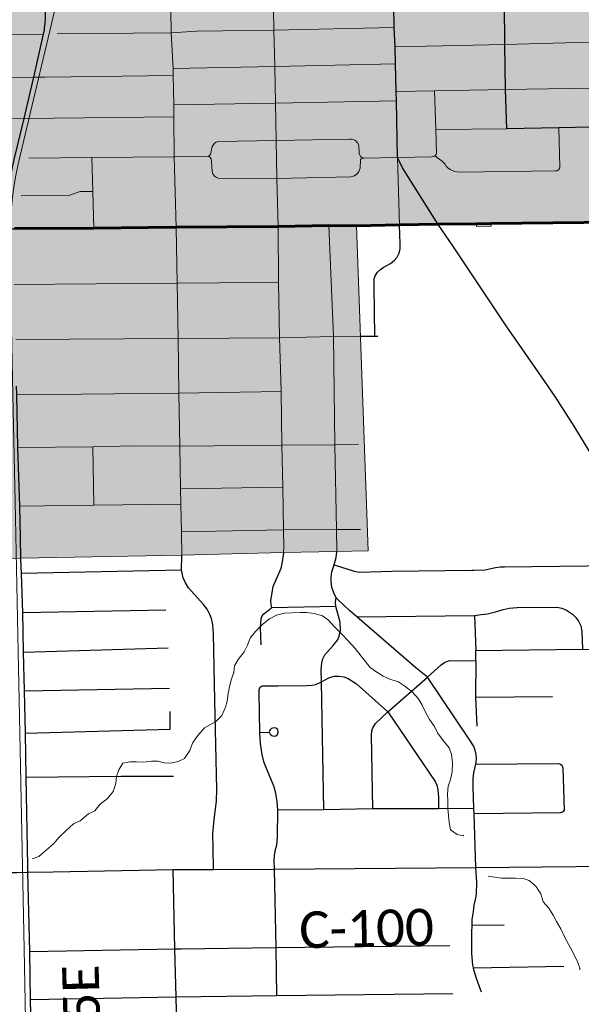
# Model space of a CAD drawing. Header units: feet. Extents: x 14.58 to 21.38, y 7.74 to 14.55.
# Tile 14 of 73: x 17.28 to 18.16, y 10.47 to 12. Entities that reach past the tile are written whole.
import ezdxf

# ---------------------------------------------------------------- set-up
doc = ezdxf.new("R2010")
doc.units = ezdxf.units.FT
doc.header["$LTSCALE"] = 20
doc.header["$MEASUREMENT"] = 0
doc.linetypes.add('rr2', pattern=[0])
for name, color, linetype, lineweight in [('Default', 7, 'Continuous', 0), ('GM_X_City_Street', 7, 'Continuous', 0), ('GM_X_County_Road', 3, 'Continuous', 30), ('GM_X_County_Road_Text', 3, 'Continuous', 0), ('GM_X_Interstate_Route', 1, 'Continuous', 53), ('GM_X_Minor_River', 5, 'Continuous', 0), ('GM_X_Rail_Line', 7, 'rr2', 13), ('GM_X_State_Route', 1, 'Continuous', 30)]:
    doc.layers.add(name, color=color, linetype=linetype, lineweight=lineweight)
doc.layers.add('GM_X_Township_Road', color=252, linetype='Continuous', lineweight=30, true_color=0x696969)
doc.styles.add('Slanted Normal (0.14) Font 31', font='dgn031.shx', dxfattribs={"height": 0.14})

msp = doc.modelspace()

# ---------------------------------------------------------------- hatches: boundary and pattern name
at = {"layer": 'Default', "linetype": 'rr2', "true_color": 0x009696}
msp.add_hatch(color=134, dxfattribs=at).paths.add_polyline_path([(21.377, 13.8019), (21.377, 14.5517), (14.577, 14.5517), (14.577, 11.6516), (14.7683, 11.6525), (14.7686, 11.5815), (14.9622, 11.6271), (15.016, 11.6537), (15.0759, 11.6571), (15.1631, 11.6571), (15.228, 11.6587), (15.2957, 11.6607), (15.5411, 11.6624), (15.6409, 11.6621), (15.7066, 11.6631), (15.7675, 11.6637), (15.8273, 11.6637), (15.8924, 11.6648), (15.9611, 11.6653), (16.0276, 11.6662), (16.0951, 11.6669), (16.1933, 11.6679), (16.3642, 11.6671), (16.4669, 11.6701), (16.587, 11.6699), (16.6648, 11.6699), (16.8088, 11.6714), (16.9418, 11.6731), (17.0018, 11.6745), (17.0537, 11.6758), (17.0186, 11.569), (17.0113, 11.5478), (17.0088, 11.5405), (17.0064, 11.5268), (17.0054, 11.5109), (17.0094, 11.3923), (17.0108, 11.3288), (17.0112, 11.2645), (17.0121, 11.2122), (17.0123, 11.1995), (17.0121, 11.1606), (17.2705, 11.1654), (17.2864, 11.1657), (17.5359, 11.1704), (17.6936, 11.1746), (17.7764, 11.1764), (17.8255, 11.1772), (17.8072, 11.6812), (17.874, 11.683), (17.9338, 11.6838), (17.9936, 11.6845), (17.9934, 11.6801), (18.016, 11.6808), (18.0157, 11.6847), (18.3046, 11.6879), (18.346, 11.6888), (18.4482, 11.6896), (18.509, 11.691), (18.6711, 11.6934), (18.7256, 11.6933), (18.7699, 11.694), (18.7845, 11.6941), (18.7759, 11.5995), (18.7766, 11.5115), (18.7772, 11.4041), (18.7784, 11.3078), (18.7778, 11.181), (18.7761, 11.148), (18.7821, 11.0138), (18.7834, 10.9515), (18.7949, 10.9519), (19.0257, 10.9595), (19.1745, 10.9628), (19.3357, 10.9676), (19.4071, 10.9697), (19.4748, 10.9714), (19.473, 11.0233), (19.4724, 11.0404), (19.4701, 11.1052), (19.4685, 11.156), (19.4663, 11.2375), (19.4641, 11.3038), (19.463, 11.3702), (19.4617, 11.4366), (19.4592, 11.5029), (19.4574, 11.5608), (19.4571, 11.5689), (19.4539, 11.6353), (19.4516, 11.7028), (19.504, 11.7041), (19.557, 11.7054), (19.63, 11.7073), (19.6819, 11.7087), (19.706, 11.7095), (19.7529, 11.7109), (19.8828, 11.7144), (19.9533, 11.7168), (20.0225, 11.7188), (20.0439, 11.7195), (20.0424, 11.7687), (20.1936, 11.9355), (20.2196, 11.9699), (20.0198, 12.1907), (20.0233, 12.2056), (19.9606, 12.2795), (19.9263, 12.283), (19.8586, 12.3803), (19.8658, 12.4151), (19.9044, 12.3968), (19.9405, 12.5299), (19.9334, 12.6213), (19.921, 12.6853), (19.9093, 12.7336), (19.889, 12.775), (19.8313, 12.8295), (19.788, 12.8658), (19.7431, 12.8929), (19.7133, 12.9017), (19.6825, 12.909), (19.6632, 12.9089), (19.6341, 12.9048), (19.5694, 12.8805), (19.5058, 12.8449), (19.498, 12.8219), (19.4935, 12.8062), (19.4878, 12.7878), (19.4722, 12.7734), (19.4603, 12.7637), (19.446, 12.7607), (19.4264, 12.7606), (19.4182, 13.1892), (19.4207, 13.2396), (19.4404, 13.2247), (19.4663, 13.2049), (19.5665, 13.3596), (19.5359, 13.3758), (19.4767, 13.4141), (19.5302, 13.4966), (19.5715, 13.5672), (19.57, 13.6081), (19.4087, 13.6017), (19.4108, 13.6101), (19.4096, 13.6226), (19.4098, 13.6631), (19.4094, 13.6772), (19.4049, 13.7141), (19.3988, 13.8271), (19.5676, 13.8073), (19.5925, 13.8005), (19.6309, 13.7922), (19.7406, 13.7766), (19.8815, 13.7555), (20.0167, 13.7623), (20.0913, 13.766), (20.2907, 13.7712), (20.4811, 13.7761), (20.9045, 13.7812), (20.9042, 13.7896)])

# ---------------------------------------------------------------- linework, layer by layer
at = {"layer": 'Default', "flags": 128}
msp.add_lwpolyline([(17.2705, 11.1654), (17.2864, 11.1657), (17.5359, 11.1704), (17.6936, 11.1746), (17.7764, 11.1764), (17.8255, 11.1772), (17.8072, 11.6812), (17.874, 11.683), (17.9338, 11.6838), (17.9936, 11.6845), (17.9934, 11.6801), (18.016, 11.6808), (18.0157, 11.6847), (18.3046, 11.6879)], dxfattribs=at)
at = {"layer": 'GM_X_City_Street'}
for p, q in [((17.0638, 11.9756), (17.3219, 11.9782)), ((17.9304, 11.8304), (18.0406, 11.8315)), ((17.8742, 11.6824), (17.8708, 11.7873)), ((17.3998, 11.248), (17.398, 11.3383)), ((17.5343, 11.2734), (17.6928, 11.2761))]:
    msp.add_line(p, q, dxfattribs=at)
at = {"layer": 'GM_X_City_Street', "flags": 128}
for points in [[(17.5361, 11.1698), (17.5357, 11.2068), (17.5347, 11.2496), (17.5343, 11.2734), (17.5334, 11.3398), (17.5314, 11.4216), (17.5304, 11.5066), (17.5289, 11.5925), (17.5273, 11.6789), (17.5246, 11.7884), (17.5237, 11.8504), (17.5238, 11.8691), (17.5226, 11.9142), (17.5226, 11.9253), (17.5198, 11.9804), (17.5189, 12.0496)], [(17.6859, 11.6797), (17.6836, 11.7545), (17.6826, 11.8134), (17.6814, 11.8717), (17.6806, 11.9282), (17.679, 11.9849), (17.678, 12.0525)], [(17.3427, 11.9789), (17.5198, 11.9804), (17.5596, 11.9832), (17.679, 11.9849), (17.8659, 11.9886)], [(17.8671, 11.9589), (18.0376, 11.9626), (18.1692, 11.9659), (18.3396, 11.9696)], [(17.5226, 11.9253), (17.6806, 11.9282), (17.8679, 11.9325)], [(17.0599, 11.9098), (17.3066, 11.9118), (17.3241, 11.912), (17.5226, 11.9142)], [(17.869, 11.8896), (17.9285, 11.8906), (18.0384, 11.8928), (18.1709, 11.8949), (18.3414, 11.897)], [(17.9288, 11.7899), (17.9299, 11.7908), (17.9308, 11.7921), (17.9315, 11.7941), (17.9304, 11.8304), (17.9285, 11.8906)], [(17.5238, 11.8691), (17.6814, 11.8717), (17.8694, 11.875)], [(17.0565, 11.845), (17.2916, 11.8478), (17.5237, 11.8504)], [(18.1213, 11.7684), (18.122, 11.7695), (18.1226, 11.771), (18.123, 11.7723), (18.1215, 11.8332)], [(17.2991, 11.7864), (17.3967, 11.7872), (17.5246, 11.7884), (17.5773, 11.7891), (17.5792, 11.7901), (17.581, 11.7922), (17.582, 11.7954), (17.5825, 11.7999), (17.5833, 11.8038), (17.5847, 11.8065), (17.5872, 11.8094), (17.5896, 11.811), (17.5925, 11.812), (17.6826, 11.8134), (17.7961, 11.8157), (17.7995, 11.8157), (17.8023, 11.8151), (17.8047, 11.8139), (17.8072, 11.812), (17.8091, 11.8099), (17.8107, 11.8061), (17.8116, 11.7935), (17.8123, 11.791), (17.8136, 11.7888), (17.8157, 11.7874), (17.8186, 11.7864), (17.8708, 11.7873), (17.9239, 11.7882), (17.9258, 11.7886), (17.9274, 11.7891), (17.9288, 11.7899), (17.9409, 11.7808), (17.9442, 11.7772), (17.9466, 11.7737), (17.949, 11.7713), (17.9525, 11.7688), (17.9558, 11.7669), (17.9598, 11.7656), (17.9631, 11.7648), (17.967, 11.7645), (18.1158, 11.7664), (18.1185, 11.7667), (18.1203, 11.7673), (18.1213, 11.7684)], [(17.4, 11.6773), (17.3982, 11.7345), (17.3967, 11.7872)], [(17.5773, 11.7891), (17.5797, 11.7875), (17.5818, 11.785), (17.5824, 11.7809), (17.5831, 11.7654), (17.5844, 11.7618), (17.5871, 11.7583), (17.59, 11.756), (17.595, 11.7542), (17.6836, 11.7545), (17.7984, 11.7571), (17.8043, 11.7586), (17.8081, 11.7619), (17.8109, 11.7657), (17.8128, 11.7705), (17.8133, 11.7828), (17.8137, 11.7841), (17.8148, 11.7849), (17.8186, 11.7864)], [(17.2872, 11.728), (17.3627, 11.7289), (17.3787, 11.7345), (17.3982, 11.7345)], [(17.7766, 11.1758), (17.7762, 11.2103), (17.7736, 11.3418), (17.7716, 11.5097), (17.7645, 11.6814)], [(17.6938, 11.1741), (17.6944, 11.1835), (17.6939, 11.2089), (17.6939, 11.2097), (17.6928, 11.2761), (17.6917, 11.3412), (17.6902, 11.4242), (17.6902, 11.4254), (17.6877, 11.5075), (17.6862, 11.5938), (17.6859, 11.6797)], [(17.2761, 11.5901), (17.5289, 11.5925), (17.5948, 11.5928), (17.6862, 11.5938)], [(17.2785, 11.505), (17.5304, 11.5066), (17.6877, 11.5075), (17.7716, 11.5097), (17.8126, 11.5103)], [(17.2802, 11.4192), (17.5314, 11.4216), (17.6902, 11.4242)], [(17.2819, 11.3377), (17.398, 11.3383), (17.4628, 11.3401), (17.5334, 11.3398), (17.6917, 11.3412), (17.7736, 11.3418), (17.8102, 11.3425)], [(17.2849, 11.2463), (17.3998, 11.248), (17.5347, 11.2496)], [(17.5357, 11.2068), (17.6939, 11.2097), (17.7762, 11.2103), (17.8135, 11.2105)]]:
    msp.add_lwpolyline(points, dxfattribs=at)
at = {"layer": 'GM_X_County_Road'}
msp.add_line((17.2976, 10.6789), (17.2974, 10.6888), dxfattribs=at)
at = {"layer": 'GM_X_County_Road', "flags": 128}
for points in [[(18.0406, 11.8315), (18.0384, 11.8928), (18.0376, 11.9626), (18.0367, 12.0252), (18.034, 12.0887), (18.0335, 12.1521), (18.0317, 12.2147), (18.0306, 12.2724), (18.0286, 12.3382), (18.0268, 12.404), (18.0245, 12.51), (18.0236, 12.5709), (18.0223, 12.6258), (18.0214, 12.6813), (18.021, 12.7466), (18.0198, 12.8115), (18.0187, 12.8805), (18.0169, 12.944), (18.0149, 13.0064), (18.0136, 13.0682), (18.0133, 13.075)], [(17.934, 11.6832), (17.8788, 11.7712), (17.8708, 11.7873), (17.8694, 11.875), (17.869, 11.8896), (17.8679, 11.9325), (17.8671, 11.9589), (17.8659, 11.9886), (17.8646, 12.056), (17.8628, 12.1236), (17.8619, 12.1487), (17.8606, 12.2135), (17.8583, 12.2723), (17.8576, 12.3343), (17.8558, 12.3974), (17.8537, 12.4635), (17.8519, 12.5022)], [(17.3234, 11.9881), (17.3243, 11.9949), (17.3246, 12.0034), (17.3245, 12.0127), (17.3233, 12.025), (17.3203, 12.0453), (17.3066, 12.1025), (17.2955, 12.1493), (17.2852, 12.1923), (17.2716, 12.2514), (17.2565, 12.3134), (17.2448, 12.363)], [(17.2618, 11.6762), (17.2641, 11.7133), (17.2651, 11.7214), (17.2662, 11.7292), (17.2698, 11.7525), (17.2736, 11.7717), (17.2768, 11.7861), (17.2916, 11.8478), (17.3066, 11.9118), (17.3219, 11.9782), (17.323, 11.9852), (17.3234, 11.9881)], [(18.3425, 11.8364), (18.172, 11.8341), (18.1215, 11.8332), (18.0406, 11.8315)], [(18.496, 10.2634), (18.4939, 10.3136), (18.4906, 10.4019), (18.4802, 10.6887), (18.4779, 10.7769), (18.4754, 10.8407), (18.4742, 10.8632), (18.4727, 10.8777), (18.4709, 10.8892), (18.4664, 10.9028), (18.4575, 10.9238), (18.453, 10.9308), (18.4371, 10.9534), (18.2641, 11.1778), (18.2413, 11.2125), (18.1448, 11.3706), (18.1154, 11.4167), (18.0891, 11.4549), (18.0396, 11.5262), (17.9766, 11.6209), (17.9568, 11.6503), (17.934, 11.6832)], [(17.2859, 11.1982), (17.2849, 11.2463), (17.2819, 11.3377), (17.2802, 11.4192), (17.28, 11.4324)], [(17.2866, 11.1642), (17.2866, 11.1651), (17.2859, 11.1982)], [(17.2974, 10.6888), (17.2945, 10.8264), (17.2937, 10.8945), (17.2922, 10.9602), (17.2904, 11.0202), (17.2894, 11.0819), (17.2874, 11.1421), (17.2866, 11.1642)], [(17.3368, 10.6796), (17.523, 10.6829), (17.5856, 10.6831), (17.6796, 10.6837), (17.9925, 10.6864), (18.1994, 10.6885), (18.2917, 10.6889), (18.4353, 10.6888)], [(17.2706, 10.6785), (17.2805, 10.6787), (17.2976, 10.6789), (17.3368, 10.6796)], [(17.3048, 10.286), (17.3039, 10.3495), (17.3029, 10.4144), (17.3016, 10.4812), (17.3003, 10.5562), (17.2976, 10.6789)]]:
    msp.add_lwpolyline(points, dxfattribs=at)
at = {"layer": 'GM_X_Interstate_Route', "flags": 128}
for points in [[(18.3046, 11.6879), (18.0157, 11.6847), (17.9936, 11.6845), (17.9338, 11.6838), (17.874, 11.683), (17.8072, 11.6812), (17.7643, 11.682), (17.6857, 11.6803), (17.5271, 11.6794), (17.3998, 11.6778), (17.2767, 11.6769)], [(17.2767, 11.6769), (17.3998, 11.6778), (17.5271, 11.6794), (17.6857, 11.6803), (17.7643, 11.682), (17.8072, 11.6812), (17.874, 11.683), (17.9338, 11.6838), (17.9936, 11.6845), (18.0157, 11.6847), (18.3046, 11.6879)]]:
    msp.add_lwpolyline(points, dxfattribs=at)
at = {"layer": 'GM_X_Minor_River', "flags": 128}
for points in [[(17.3039, 10.6996), (17.3144, 10.7035), (17.326, 10.7132), (17.3376, 10.7236), (17.3462, 10.7332), (17.357, 10.7436), (17.3682, 10.7537), (17.3784, 10.7584), (17.3915, 10.7695), (17.4013, 10.7742), (17.4098, 10.7842), (17.4207, 10.7931), (17.4296, 10.8039), (17.434, 10.8165), (17.4349, 10.8275), (17.4386, 10.8378), (17.4448, 10.8478), (17.4558, 10.8502), (17.466, 10.8499), (17.477, 10.8497), (17.4891, 10.851), (17.4993, 10.8512), (17.5089, 10.8483), (17.5187, 10.848), (17.5304, 10.8505), (17.5402, 10.8555), (17.5487, 10.8674), (17.5527, 10.8789), (17.5609, 10.8908), (17.5717, 10.9027), (17.589, 10.9124), (17.5983, 10.922), (17.6041, 10.9346), (17.6067, 10.9442), (17.6084, 10.956), (17.6101, 10.9662), (17.613, 10.9773), (17.617, 10.9887), (17.6179, 10.999), (17.6235, 11.0086), (17.6328, 11.0205), (17.6379, 11.03), (17.6427, 11.043), (17.6512, 11.0526), (17.6624, 11.0642), (17.6725, 11.0719), (17.683, 11.0774), (17.6955, 11.0806), (17.7072, 11.0811), (17.7201, 11.0817), (17.7303, 11.0815), (17.7417, 11.0801), (17.7543, 11.0765), (17.7639, 11.0698), (17.7727, 11.06), (17.7843, 11.048), (17.7943, 11.0375), (17.8054, 11.0259), (17.8143, 11.0139), (17.8286, 10.9966), (17.8386, 10.9892), (17.8485, 10.9829), (17.8603, 10.9777), (17.8714, 10.9748), (17.8821, 10.9674), (17.8936, 10.9588), (17.9036, 10.9479), (17.9094, 10.9378), (17.9142, 10.9272), (17.9208, 10.9155), (17.9281, 10.905), (17.9332, 10.8948), (17.9417, 10.8832), (17.951, 10.8719), (17.9549, 10.8617), (17.9563, 10.8484), (17.9557, 10.8347), (17.9529, 10.8229), (17.9496, 10.8123), (17.9487, 10.8005), (17.9492, 10.7887), (17.949, 10.7777), (17.9503, 10.7667), (17.9512, 10.7561), (17.9529, 10.7447), (17.9633, 10.7376), (17.9728, 10.7351), (17.9739, 10.7366)], [(18.0116, 10.673), (18.0222, 10.6713), (18.0325, 10.6695), (18.0541, 10.6698), (18.0658, 10.6692), (18.0753, 10.6659), (18.0857, 10.6573), (18.0935, 10.6453), (18.0971, 10.6328), (18.1055, 10.623), (18.1125, 10.6125), (18.1176, 10.6027), (18.1246, 10.591), (18.1313, 10.5767), (18.1394, 10.5616), (18.1449, 10.5507), (18.1508, 10.539), (18.1543, 10.5284), (18.1528, 10.5284)]]:
    msp.add_lwpolyline(points, dxfattribs=at)
at = {"layer": 'GM_X_Rail_Line', "ltscale": 3.78788e-07, "flags": 128}
msp.add_lwpolyline([(17.5903, 7.7517), (17.5848, 7.911), (17.581, 8.0225), (17.5758, 8.1726), (17.573, 8.2574), (17.5683, 8.4047), (17.5649, 8.4956), (17.5619, 8.592), (17.5591, 8.6753), (17.5581, 8.697), (17.5572, 8.7107), (17.5563, 8.7252), (17.5551, 8.7376), (17.5534, 8.7491), (17.5514, 8.762), (17.549, 8.7755), (17.5446, 8.7972), (17.535, 8.8368), (17.4888, 9.0407), (17.4722, 9.1125), (17.4579, 9.1755), (17.4089, 9.3888), (17.3862, 9.4897), (17.3655, 9.5784), (17.3409, 9.6871), (17.321, 9.7736), (17.3141, 9.8052), (17.3101, 9.8286), (17.3081, 9.8461), (17.3068, 9.8583), (17.3058, 9.8715), (17.3051, 9.8894), (17.297, 10.2858), (17.2916, 10.5599), (17.2847, 10.8944), (17.2823, 11.0204), (17.2775, 11.253), (17.2742, 11.4194), (17.2699, 11.6231), (17.2695, 11.6703), (17.27, 11.6813), (17.2705, 11.6926), (17.2713, 11.7046), (17.2725, 11.7152), (17.2738, 11.7263), (17.275, 11.7368), (17.2767, 11.7477), (17.2788, 11.7592), (17.2818, 11.7741), (17.286, 11.7924), (17.3464, 12.0472), (17.408, 12.3034), (17.4265, 12.386), (17.4292, 12.3992), (17.4316, 12.4129), (17.4336, 12.4263), (17.4349, 12.4387), (17.4364, 12.4551), (17.4378, 12.4818), (17.4376, 12.497), (17.4374, 12.5108), (17.4372, 12.5225), (17.4368, 12.5318), (17.4358, 12.5433), (17.4346, 12.5525), (17.4333, 12.5649), (17.432, 12.5772), (17.431, 12.5872), (17.4307, 12.5975), (17.4311, 12.6074), (17.4318, 12.6173), (17.4332, 12.6306), (17.4351, 12.6445), (17.4368, 12.6593), (17.439, 12.6759), (17.4413, 12.696), (17.4476, 12.7478), (17.4548, 12.8033), (17.458, 12.8156), (17.4632, 12.8291), (17.4694, 12.8391), (17.476, 12.848), (17.4826, 12.8555), (17.4893, 12.8621), (17.5024, 12.8742), (17.5148, 12.8846), (17.5362, 12.9019), (17.5481, 12.9119), (17.5577, 12.9203), (17.5672, 12.9287), (17.5765, 12.9376), (17.5941, 12.9552), (17.6164, 12.9804), (17.6311, 12.9983), (17.6424, 13.0135), (17.6532, 13.0286), (17.6721, 13.0574)], dxfattribs=at)
at = {"layer": 'GM_X_State_Route', "flags": 128}
for points in [[(17.7844, 11.6811), (17.7645, 11.6814), (17.6859, 11.6797), (17.5273, 11.6789), (17.4, 11.6773), (17.2769, 11.6763), (17.2618, 11.6762), (17.1965, 11.6747), (17.1276, 11.6748), (17.0732, 11.6752), (17.0539, 11.6753)], [(17.9839, 11.6838), (17.934, 11.6832), (17.8742, 11.6824), (17.8074, 11.6807), (17.7844, 11.6811)], [(18.0038, 11.684), (17.9938, 11.6839), (17.9839, 11.6838)], [(18.6713, 11.6928), (18.5092, 11.6905), (18.4484, 11.6891), (18.3462, 11.6883), (18.3048, 11.6873), (18.0159, 11.6841), (18.0038, 11.684)]]:
    msp.add_lwpolyline(points, dxfattribs=at)
at = {"layer": 'GM_X_Township_Road'}
for p, q in [((17.5357, 11.1472), (17.2874, 11.1421)), ((17.2894, 11.0819), (17.5116, 11.0856)), ((17.775, 11.0911), (17.6756, 11.0887)), ((17.9905, 11.0769), (17.9925, 11.0227)), ((17.2904, 11.0202), (17.5151, 11.0269)), ((17.9927, 11.0069), (17.9925, 11.0227)), ((17.2922, 10.9602), (17.5169, 10.9643)), ((17.9922, 10.9506), (18.1116, 10.9514)), ((17.5183, 10.9008), (17.518, 10.9282)), ((17.2937, 10.8945), (17.5183, 10.9008)), ((17.4507, 10.828), (17.5233, 10.828)), ((17.9898, 10.7695), (17.9893, 10.7775)), ((17.9925, 10.6864), (17.9898, 10.7695)), ((17.9867, 10.5966), (18.0364, 10.5972)), ((17.9888, 10.5306), (18.1289, 10.5334))]:
    msp.add_line(p, q, dxfattribs=at)
at = {"layer": 'GM_X_Township_Road', "flags": 128}
for points in [[(17.8603, 11.6228), (17.8662, 11.6278), (17.8704, 11.6329), (17.8733, 11.6389), (17.8748, 11.6454), (17.8752, 11.6533), (17.8742, 11.6824)], [(17.8357, 11.5103), (17.8346, 11.5873), (17.8347, 11.599), (17.8362, 11.6035), (17.8401, 11.6095), (17.8443, 11.6134), (17.8489, 11.6168), (17.8603, 11.6228)], [(17.8126, 11.5103), (17.8357, 11.5103), (17.8404, 11.5104)], [(17.5856, 10.6831), (17.5847, 10.7168), (17.5845, 10.7386), (17.5865, 10.7603), (17.59, 10.7895), (17.5904, 10.8073), (17.5874, 10.9455), (17.5852, 11.0485), (17.5843, 11.0632), (17.5824, 11.0721), (17.5794, 11.0796), (17.5755, 11.0869), (17.5701, 11.0942), (17.5602, 11.1048), (17.5466, 11.1198), (17.5418, 11.1275), (17.5382, 11.1353), (17.5357, 11.1472), (17.5361, 11.1698)], [(17.6938, 11.1741), (17.6921, 11.16), (17.6897, 11.1497), (17.6773, 11.1212), (17.6738, 11.1005), (17.6742, 11.0931), (17.6756, 11.0887)], [(17.7701, 11.1177), (17.769, 11.1206), (17.7679, 11.1295), (17.7681, 11.1363), (17.7692, 11.1445), (17.7727, 11.1556), (17.7757, 11.1667), (17.7766, 11.1758)], [(17.7727, 11.1556), (17.8037, 11.1457), (17.8119, 11.1443), (17.8622, 11.1455), (17.9863, 11.1472)], [(17.9863, 11.1472), (17.9892, 11.1472), (18.0068, 11.1479), (18.0228, 11.1515), (18.0305, 11.1527), (18.0369, 11.1526), (18.2504, 11.1553)], [(17.7755, 11.1044), (17.7723, 11.112), (17.7701, 11.1177)], [(17.7568, 10.7758), (17.7532, 10.974), (17.7526, 10.9931), (17.7534, 11.003), (17.7553, 11.0099), (17.7582, 11.0159), (17.7711, 11.0305), (17.7778, 11.0385), (17.7803, 11.0447), (17.7827, 11.0535), (17.7818, 11.0664), (17.775, 11.0911), (17.7746, 11.0982), (17.7755, 11.1044)], [(17.9893, 10.7775), (17.9881, 10.8113), (17.9881, 10.8244), (17.9894, 10.8329), (17.9926, 10.8467), (17.9935, 10.8542), (17.9931, 10.8614), (17.9914, 10.8684), (17.9886, 10.8748), (17.9833, 10.8838), (17.9173, 10.9815), (17.8994, 10.996), (17.8076, 11.075), (17.7969, 11.0844), (17.7791, 11.1011), (17.7755, 11.1044)], [(17.6594, 11.0314), (17.6583, 11.0586), (17.6595, 11.0719), (17.661, 11.0763), (17.6635, 11.0796), (17.67, 11.0849), (17.6756, 11.0887)], [(17.8076, 11.075), (17.9905, 11.0769), (18.0002, 11.0783), (18.0105, 11.0794), (18.0232, 11.0825), (18.0351, 11.0862), (18.0442, 11.0885), (18.0564, 11.0896), (18.1179, 11.0898), (18.1258, 11.0882), (18.1333, 11.0855), (18.1422, 11.0793), (18.1478, 11.0741), (18.152, 11.0682), (18.1553, 11.0609), (18.1569, 11.0521), (18.1579, 11.0247)], [(17.9925, 11.0227), (18.1579, 11.0247), (18.2187, 11.0243)], [(17.8329, 10.777), (17.8306, 10.8913), (17.8311, 10.8979), (17.8328, 10.903), (17.8368, 10.9096), (17.856, 10.9275), (17.9173, 10.9815), (17.9388, 11.0007), (17.9438, 11.0041), (17.9474, 11.0058), (17.9521, 11.007), (17.9927, 11.0069)], [(17.9927, 11.0069), (17.9922, 10.9506), (17.9942, 10.9054)], [(17.6577, 10.966), (17.6607, 10.9678), (17.6648, 10.9679), (17.6853, 10.9679), (17.73, 10.9687), (17.7383, 10.9688), (17.744, 10.97), (17.7532, 10.974), (17.7642, 10.9804), (17.7728, 10.9827), (17.7799, 10.983), (17.7874, 10.9819), (17.7945, 10.9792), (17.8074, 10.9711), (17.856, 10.9275), (17.9295, 10.8195), (17.9319, 10.814), (17.9334, 10.8066), (17.9344, 10.7953), (17.9343, 10.7774)], [(17.6577, 10.966), (17.6559, 10.9623), (17.6556, 10.9571), (17.6568, 10.8958), (17.6578, 10.8785), (17.6605, 10.8615), (17.6632, 10.8505), (17.6669, 10.8402), (17.6788, 10.8117), (17.6814, 10.8012), (17.6835, 10.7885), (17.6845, 10.775), (17.6844, 10.7339), (17.6832, 10.7209), (17.6808, 10.7114), (17.6796, 10.7047), (17.6792, 10.6973), (17.6796, 10.6837)], [(17.6568, 10.8958), (17.6718, 10.896), (17.6732, 10.8931), (17.6757, 10.891), (17.6787, 10.8901), (17.682, 10.8905), (17.6846, 10.8927), (17.6859, 10.8959), (17.6852, 10.9), (17.6822, 10.9025), (17.6788, 10.903), (17.6755, 10.902), (17.6733, 10.8995), (17.672, 10.8971)], [(17.9926, 10.8467), (18.121, 10.8474), (18.1239, 10.8467), (18.1258, 10.845), (18.1273, 10.8407)], [(18.1273, 10.8407), (18.1295, 10.775), (18.1276, 10.7726)], [(17.2945, 10.8264), (17.4414, 10.828), (17.4507, 10.828)], [(17.9893, 10.7775), (17.9343, 10.7774), (17.8329, 10.777), (17.7568, 10.7758), (17.6845, 10.775)], [(18.1276, 10.7726), (18.1239, 10.7709), (17.9898, 10.7695)], [(17.5312, 10.2891), (17.5299, 10.3526), (17.5288, 10.4172), (17.5275, 10.485), (17.5255, 10.5601), (17.523, 10.6829)], [(17.6796, 10.6837), (17.6822, 10.5621), (17.6833, 10.4872)], [(18.001, 10.4931), (17.9977, 10.5025), (17.993, 10.5155), (17.9891, 10.5296), (17.9888, 10.5306), (17.9876, 10.5347), (17.9865, 10.5531), (17.9865, 10.5784), (17.9865, 10.5853), (17.9867, 10.5966), (17.9869, 10.6055), (17.9887, 10.6182), (17.9901, 10.6278), (17.9921, 10.6364), (17.9935, 10.6451), (17.9939, 10.6635), (17.9925, 10.6864)], [(17.3003, 10.5562), (17.5255, 10.5601), (17.5353, 10.5602)], [(17.5353, 10.5602), (17.6822, 10.5621), (17.9519, 10.5652)], [(17.9568, 10.4904), (17.6833, 10.4872), (17.5275, 10.485), (17.3016, 10.4812)]]:
    msp.add_lwpolyline(points, dxfattribs=at)

# ---------------------------------------------------------------- texts
at = {"layer": 'GM_X_County_Road_Text', "char_height": 0.056818, "attachment_point": 7, "line_spacing_factor": 0.8, "style": 'Slanted Normal (0.14) Font 31'}
for s, insert, rotation in [('{\\fCalibri Light|b0|i0|c0|p34;\\C256;C-100}', (17.7191, 10.5602), 1.3773), ('{\\fCalibri Light|b0|i0|c0|p34;\\C256;C-155E}', (17.4145, 10.2839), 91.5424)]:
    msp.add_mtext(s, dxfattribs=dict(at, insert=insert, rotation=rotation))

doc.saveas('drawing.dxf')
